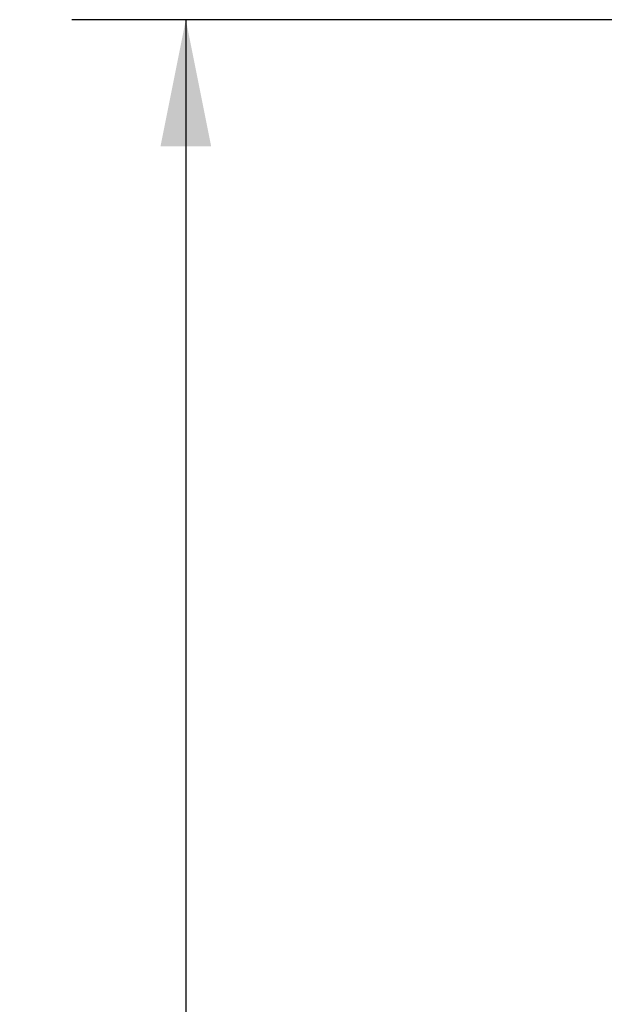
# Model space of a CAD drawing. Header units: inches. Extents: x 0 to 268, y 0 to 174.
# Tile 74 of 76: x 178 to 185, y 111 to 124. Entities that reach past the tile are written whole.
import ezdxf

# ---------------------------------------------------------------- set-up
doc = ezdxf.new("R2010")
doc.units = ezdxf.units.IN
doc.header["$LTSCALE"] = 14.749625
doc.header["$MEASUREMENT"] = 0
doc.layers.get('0').update_dxf_attribs({"linetype": 'CONTINUOUS'})
doc.layers.add('DIMENSIONS', color=7, linetype='CONTINUOUS')
doc.styles.get("Standard").update_dxf_attribs({"font": 'arial.ttf'})
doc.dimstyles.new('DIMSTYLE_1', dxfattribs={"dimtxt": 1.183125, "dimasz": 1.5775, "dimexe": 0.09, "dimexo": 0.07, "dimgap": 0.0375, "dimtad": 0, "dimtih": 1, "dimtoh": 1, "dimzin": 4, "dimdsep": 46, "dimtxsty": 'Standard', "dimblk": '_FILLED', "dimblk1": '_FILLED', "dimblk2": '_FILLED', "dimcen": 0.09, "dimadec": 3, "dimazin": 1, "dimtfac": 1, "dimtdec": 3, "dimtofl": 0, "dimtmove": 0, "dimatfit": 3, "dimldrblk": '_FILLED', "dimfxl": 0, "dimtolj": 1, "dimtzin": 4, "dimarcsym": 0})

# ---------------------------------------------------------------- blocks, each defined once
blk = doc.blocks.new('_FILLED')
at = {"color": 0, "linetype": 'ByBlock'}
blk.add_solid([(0, 0), (-1, 0.2), (-1, -0.2)], dxfattribs=at)
blk = doc.blocks.new('*D4')
at = {"layer": 'DIMENSIONS', "color": 2, "linetype": 'Continuous'}
for p, q in [((189.43, 123.532), (178.333, 123.532)), ((179.753, 123.532), (179.753, 91.993)), ((179.753, 53.282), (179.753, 89.627)), ((189.43, 53.282), (178.333, 53.282))]:
    blk.add_line(p, q, dxfattribs=at)
at = {"layer": 'DIMENSIONS', "color": 2, "linetype": 'Continuous', "xscale": 1.5775, "yscale": 1.5775, "zscale": 1.5775}
for p, rotation in [((179.753, 123.532), 90), ((179.753, 53.282), 270)]:
    blk.add_blockref('_FILLED', p, dxfattribs=dict(at, rotation=rotation))
at = {"layer": 'DIMENSIONS', "color": 2, "linetype": 'Continuous', "insert": (179.753, 91.402), "char_height": 1.1831, "width": 4.13434, "attachment_point": 2, "line_spacing_factor": 0.9}
blk.add_mtext('70.25', dxfattribs=at)

msp = doc.modelspace()

# ---------------------------------------------------------------- dimensions: what is measured, and where the dimension line sits
at = {"layer": 'DIMENSIONS', "color": 2, "linetype": 'Continuous'}
dim = msp.add_linear_dim(base=(179.753, 123.532), p1=(189.5, 53.282), p2=(189.5, 123.532), angle=90, dimstyle='DIMSTYLE_1', dxfattribs=at)
dim.commit()
dim.dimension.update_dxf_attribs({"geometry": '*D4', "text_midpoint": (179.757, 90.804), "dimtype": 160})

doc.saveas('drawing.dxf')
